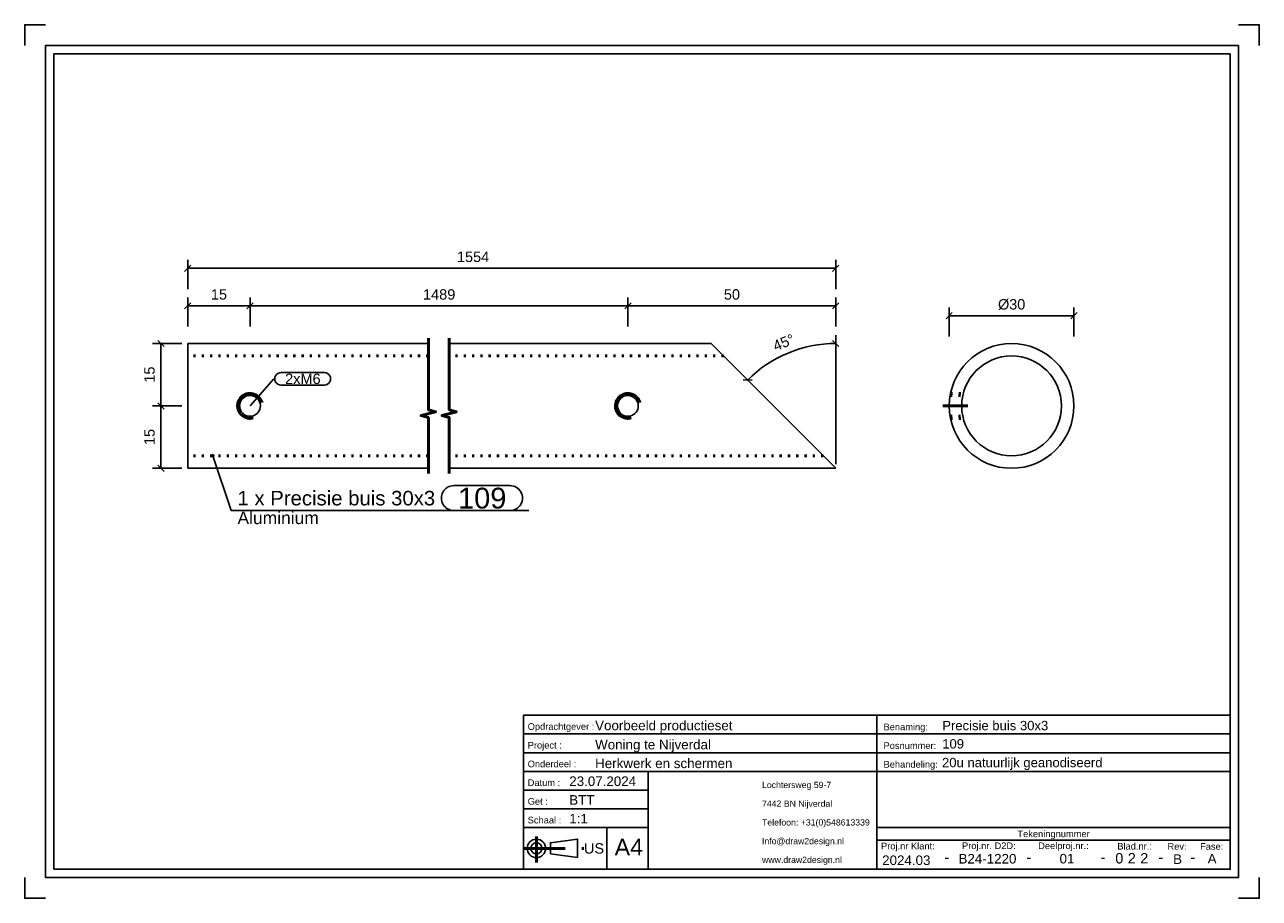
# Model space of a CAD drawing. Header units: millimetres. Extents: x 495 to 792, y -364 to -154.
import ezdxf
from ezdxf.enums import TextEntityAlignment as Align

# ---------------------------------------------------------------- set-up
doc = ezdxf.new("R2010")
doc.units = ezdxf.units.MM
doc.linetypes.add('DOT', pattern=[2, 0.5, -1.5])
doc.linetypes.add('STRICHPUNKT2', pattern=[18.5, 10, -4, 0.5, -4])
doc.layers.get('0').update_dxf_attribs({"linetype": 'CONTINUOUS'})
for name, color, linetype in [('DIM49', 4, 'CONTINUOUS'), ('LE_RED', 1, 'CONTINUOUS'), ('TXT_ALL', 7, 'CONTINUOUS'), ('TXT_DIM49', 2, 'CONTINUOUS'), ('TXT_YELLOW', 2, 'CONTINUOUS')]:
    doc.layers.add(name, color=color, linetype=linetype)
doc.layers.add('LE_ALL', color=7, linetype='CONTINUOUS', lineweight=50)
doc.styles.add('ARIAL', font='arial.ttf')

# ---------------------------------------------------------------- blocks, each defined once
blk = doc.blocks.new('TFIELD_00005', base_point=(672.09, -355.21))
at = {"layer": 'TXT_YELLOW', "style": 'ARIAL'}
for s, p in [('Lochtersweg 59-7', (672.09, -337.21)), ('7442 BN Nijverdal', (672.09, -341.71)), ('Telefoon: +31(0)548613339', (672.09, -346.21)), ('Info@draw2design.nl', (672.09, -350.71)), ('www.draw2design.nl', (672.09, -355.21))]:
    blk.add_text(s, height=1.5, dxfattribs=at).set_placement(p, align=Align.MIDDLE_LEFT)
blk = doc.blocks.new('FLEX_00004', base_point=(684.9, -357.46))
blk.add_blockref('TFIELD_00005', (672.09, -355.21))
blk = doc.blocks.new('D2D_00003', base_point=(644.97, -355.6))
blk.add_blockref('FLEX_00004', (684.9, -357.46))
blk = doc.blocks.new('TFIELD_00007', base_point=(636.63, -352.15))
at = {"layer": 'TXT_YELLOW', "style": 'ARIAL'}
blk.add_text('A4', height=4, dxfattribs=at).set_placement((636.63, -352.15), align=Align.MIDDLE_LEFT)
blk = doc.blocks.new('FLEX_00006', base_point=(640.01, -352.15))
blk.add_blockref('TFIELD_00007', (636.63, -352.15))
blk = doc.blocks.new('TFIELD_00013', base_point=(629.25, -352.46))
at = {"layer": 'TXT_YELLOW', "style": 'ARIAL'}
blk.add_text('US', height=2.5, dxfattribs=at).set_placement((629.25, -352.46), align=Align.MIDDLE_LEFT)
blk = doc.blocks.new('FLEX_00012', base_point=(629.25, -352.46))
blk.add_blockref('TFIELD_00013', (629.25, -352.46))
blk = doc.blocks.new('US_00011', base_point=(619.15, -352.46))
blk.add_line((621.18, -353.79), (627.74, -354.68))
blk.add_lwpolyline([(621.18, -353.79), (621.18, -351.12), (627.74, -350.23), (627.74, -354.68)])
for radius in [2.22, 1.33]:
    blk.add_circle((617.82, -352.46), radius)
at = {"layer": 'LE_ALL', "color": 1, "linetype": 'STRICHPUNKT2'}
for p, q in [((617.82, -349.64), (617.82, -355.86)), ((614.72, -352.46), (629.59, -352.46))]:
    blk.add_line(p, q, dxfattribs=at)
blk.add_blockref('FLEX_00012', (629.25, -352.46))
blk = doc.blocks.new('SCHRIFE_00015', base_point=(625.72, -337.46))
for p, q in [((614.72, -320.46), (699.72, -320.46)), ((614.72, -320.46), (614.72, -357.46)), ((699.72, -320.46), (784.72, -320.46)), ((699.72, -357.46), (699.72, -320.46)), ((784.72, -320.46), (784.72, -357.46)), ((614.72, -324.96), (699.72, -324.96)), ((699.72, -324.96), (784.72, -324.96)), ((614.72, -329.46), (699.72, -329.46)), ((699.72, -329.46), (784.72, -329.46)), ((614.72, -333.96), (784.72, -333.96)), ((644.72, -333.96), (644.72, -357.46)), ((644.72, -338.46), (614.72, -338.46)), ((644.72, -342.96), (614.72, -342.96)), ((644.72, -347.46), (614.72, -347.46)), ((634.72, -347.46), (634.72, -357.46)), ((784.72, -347.46), (699.72, -347.46)), ((784.72, -350.46), (699.72, -350.46)), ((784.72, -357.46), (614.72, -357.46))]:
    blk.add_line(p, q)
at = {"layer": 'TXT_YELLOW', "style": 'ARIAL'}
for s, height, p in [('Voorbeeld productieset', 2.3, (631.94, -324.06)), ('Precisie buis 30x3', 2.25, (715.44, -324.06)), ('Woning te Nijverdal', 2.3, (631.94, -328.66)), ('109', 2.25, (715.44, -328.45)), ('Herkwerk en schermen', 2.3, (631.94, -333.16)), ('20u natuurlijk geanodiseerd', 2.25, (715.39, -332.95)), ('23.07.2024', 2.3, (625.72, -337.46)), ('BTT', 2.3, (625.72, -341.96)), ('1:1', 2.3, (625.72, -346.46))]:
    blk.add_text(s, height=height, dxfattribs=at).set_placement(p)
for s, height, p in [('2024.03', 2.3, (706.8, -356.46)), ('-', 2.5, (716.55, -355.8)), ('B24-1220', 2.3, (726.32, -356.1)), ('-', 2.5, (736.29, -355.8)), ('01', 2.3, (745.45, -356.08)), ('-', 2.5, (754.12, -355.8)), ('-', 2.5, (768.05, -355.8)), ('B', 2.3, (772.06, -356.19)), ('-', 2.5, (775.71, -355.8)), ('A', 2.3, (780.36, -356.09))]:
    blk.add_text(s, height=height, dxfattribs=at).set_placement(p, align=Align.CENTER)
blk = doc.blocks.new('TFIELD_00019', base_point=(763.07, -354.83))
at = {"layer": 'TXT_ALL', "style": 'ARIAL'}
blk.add_text('2', height=2.5, dxfattribs=at).set_placement((763.07, -354.83), align=Align.MIDDLE_LEFT)
blk = doc.blocks.new('2_00018')
blk.add_blockref('TFIELD_00019', (763.07, -354.83))
blk = doc.blocks.new('TELLER1_00017')
blk.add_blockref('2_00018', (0, 0))
blk = doc.blocks.new('TFIELD_00022', base_point=(760.07, -354.83))
at = {"layer": 'TXT_ALL', "style": 'ARIAL'}
blk.add_text('2', height=2.5, dxfattribs=at).set_placement((760.07, -354.83), align=Align.MIDDLE_LEFT)
blk = doc.blocks.new('2_00021')
blk.add_blockref('TFIELD_00022', (760.07, -354.83))
blk = doc.blocks.new('TELLER2_00020')
blk.add_blockref('2_00021', (0, 0))
blk = doc.blocks.new('TFIELD_00025', base_point=(757.07, -354.83))
at = {"layer": 'TXT_ALL', "style": 'ARIAL'}
blk.add_text('0', height=2.5, dxfattribs=at).set_placement((757.07, -354.83), align=Align.MIDDLE_LEFT)
blk = doc.blocks.new('0_00024')
blk.add_blockref('TFIELD_00025', (757.07, -354.83))
blk = doc.blocks.new('TELLER3_00023')
blk.add_blockref('0_00024', (0, 0))
blk = doc.blocks.new('NL_00026', base_point=(615.72, -323.96))
at = {"layer": 'TXT_ALL', "color": 1, "style": 'ARIAL'}
blk.add_text('Tekeningnummer', height=1.6, dxfattribs=at).set_placement((742.22, -348.96), align=Align.MIDDLE_CENTER)
at = {"layer": 'TXT_YELLOW', "style": 'ARIAL'}
for s, p in [('Opdrachtgever :', (615.72, -323.96)), ('Benaming:', (701.32, -324.06)), ('Project :', (615.72, -328.46)), ('Posnummer:', (701.32, -328.56)), ('Onderdeel :', (615.72, -332.96)), ('Behandeling:', (701.32, -333.06)), ('Datum :', (615.72, -337.46)), ('Get :', (615.72, -341.96)), ('Schaal :', (615.72, -346.46)), ('Proj.nr Klant:', (700.72, -352.7)), ('Proj.nr. D2D:', (720.2, -352.63)), ('Deelproj.nr.:', (738.52, -352.63)), ('Blad.nr.:', (757.56, -352.74)), ('Rev:', (769.63, -352.79)), ('Fase:', (777.47, -352.79))]:
    blk.add_text(s, height=1.6, dxfattribs=at).set_placement(p)
blk = doc.blocks.new('SCHRIFE_00014')
for name, p in [('SCHRIFE_00015', (625.72, -337.46)), ('NL_00026', (615.72, -323.96)), ('TELLER3_00023', (0, 0)), ('TELLER2_00020', (0, 0)), ('TELLER1_00017', (0, 0))]:
    blk.add_blockref(name, p)
blk = doc.blocks.new('DINA4Q_00002', base_point=(784.72, -161.46))
for p, q in [((786.72, -159.46), (786.72, -359.46)), ((501.72, -357.46), (501.72, -161.46)), ((501.72, -161.46), (784.72, -161.46)), ((499.72, -359.46), (786.72, -359.46))]:
    blk.add_line(p, q)
for points in [[(494.72, -159.46), (494.72, -154.46), (499.72, -154.46)], [(786.72, -154.46), (791.72, -154.46), (791.72, -159.46)], [(499.72, -359.46), (499.72, -159.46), (786.72, -159.46)], [(784.72, -161.46), (784.72, -357.46), (501.72, -357.46)], [(494.72, -359.46), (494.72, -364.46), (499.72, -364.46)], [(786.72, -364.46), (791.72, -364.46), (791.72, -359.46)]]:
    blk.add_lwpolyline(points)
for name, p in [('SCHRIFE_00014', (0, 0)), ('D2D_00003', (644.97, -355.6)), ('US_00011', (619.15, -352.46)), ('FLEX_00006', (640.01, -352.15))]:
    blk.add_blockref(name, p)
blk = doc.blocks.new('_ZBL0023_00001')
blk.add_blockref('DINA4Q_00002', (784.72, -161.46))
blk = doc.blocks.new('_D1', base_point=(675.37, -232.98))
at = {"layer": 'DIM49', "color": 1}
for p, q in [((689.06, -230.35), (690.59, -231.82)), ((689.83, -260.09), (689.83, -229.09)), ((669.68, -239.9), (667.56, -239.85))]:
    blk.add_line(p, q, dxfattribs=at)
blk.add_ellipse((689.83, -261.09), major_axis=(0, -30), ratio=1, start_param=3.141593, end_param=3.926991, dxfattribs=at)
at = {"layer": 'TXT_DIM49', "style": 'ARIAL'}
for s, p in [('45', (675.37, -232.98)), ('°', (678.91, -231.52))]:
    blk.add_text(s, height=2.5, rotation=22.4943, dxfattribs=at).set_placement(p)
blk = doc.blocks.new('_D2', base_point=(539.51, -220.54))
at = {"layer": 'DIM49', "color": 1}
for p, q in [((534.68, -221.29), (533.18, -222.79)), ((533.93, -227.04), (533.93, -220.04)), ((533.93, -222.04), (548.93, -222.04)), ((548.18, -222.79), (549.68, -221.29)), ((548.93, -227.04), (548.93, -220.04))]:
    blk.add_line(p, q, dxfattribs=at)
at = {"layer": 'TXT_DIM49', "style": 'ARIAL'}
blk.add_text('15', height=2.5, dxfattribs=at).set_placement((539.51, -220.54))
blk = doc.blocks.new('_D3', base_point=(590.54, -220.54))
at = {"layer": 'DIM49', "color": 1}
for p, q in [((549.68, -221.29), (548.18, -222.79)), ((548.93, -227.04), (548.93, -220.04)), ((548.93, -222.04), (639.83, -222.04)), ((639.08, -222.79), (640.58, -221.29)), ((639.83, -227.04), (639.83, -220.04))]:
    blk.add_line(p, q, dxfattribs=at)
at = {"layer": 'TXT_DIM49', "style": 'ARIAL'}
blk.add_text('1489', height=2.5, dxfattribs=at).set_placement((590.54, -220.54))
blk = doc.blocks.new('_D4', base_point=(662.91, -220.54))
at = {"layer": 'DIM49', "color": 1}
for p, q in [((640.58, -221.29), (639.08, -222.79)), ((639.83, -227.04), (639.83, -220.04)), ((639.83, -222.04), (689.83, -222.04)), ((689.08, -222.79), (690.58, -221.29)), ((689.83, -227.04), (689.83, -220.04))]:
    blk.add_line(p, q, dxfattribs=at)
at = {"layer": 'TXT_DIM49', "style": 'ARIAL'}
blk.add_text('50', height=2.5, dxfattribs=at).set_placement((662.91, -220.54))
blk = doc.blocks.new('_D5', base_point=(598.7, -211.5))
at = {"layer": 'DIM49', "color": 1}
for p, q in [((534.68, -212.25), (533.18, -213.75)), ((533.93, -218), (533.93, -211)), ((533.93, -213), (689.83, -213)), ((689.08, -213.75), (690.58, -212.25)), ((689.83, -218), (689.83, -211))]:
    blk.add_line(p, q, dxfattribs=at)
at = {"layer": 'TXT_DIM49', "style": 'ARIAL'}
blk.add_text('1554', height=2.5, dxfattribs=at).set_placement((598.7, -211.5))
blk = doc.blocks.new('_D6', base_point=(525.98, -255.51))
at = {"layer": 'DIM49', "color": 1}
for p, q in [((532.48, -246.09), (525.48, -246.09)), ((528.23, -246.84), (526.73, -245.34)), ((527.48, -261.09), (527.48, -246.09)), ((532.48, -261.09), (525.48, -261.09)), ((526.73, -260.34), (528.23, -261.84))]:
    blk.add_line(p, q, dxfattribs=at)
at = {"layer": 'TXT_DIM49', "style": 'ARIAL'}
blk.add_text('15', height=2.5, rotation=90.0002, dxfattribs=at).set_placement((525.98, -255.51))
blk = doc.blocks.new('_D7', base_point=(525.98, -240.51))
at = {"layer": 'DIM49', "color": 1}
for p, q in [((532.48, -231.09), (525.48, -231.09)), ((528.23, -231.84), (526.73, -230.34)), ((527.48, -246.09), (527.48, -231.09)), ((532.48, -246.09), (525.48, -246.09)), ((526.73, -245.34), (528.23, -246.84))]:
    blk.add_line(p, q, dxfattribs=at)
at = {"layer": 'TXT_DIM49', "style": 'ARIAL'}
blk.add_text('15', height=2.5, rotation=90.0002, dxfattribs=at).set_placement((525.98, -240.51))
blk = doc.blocks.new('SHAPE_00060', base_point=(548.93, -246.09))
at = {"layer": 'DIM49', "color": 3}
for p, q in [((548.93, -246.09), (554.62, -239.58)), ((556.37, -238.08), (566.82, -238.08)), ((566.82, -241.08), (556.37, -241.08))]:
    blk.add_line(p, q, dxfattribs=at)
for centre, start_param, end_param in [((556.37, -239.58), 1.570796, 4.712389), ((566.82, -239.58), 4.712389, 7.853982)]:
    blk.add_ellipse(centre, major_axis=(1.5, 0), ratio=1, start_param=start_param, end_param=end_param, dxfattribs=at)
at = {"layer": 'TXT_DIM49', "style": 'ARIAL'}
blk.add_text('2xM6', height=2.5, dxfattribs=at).set_placement((557.37, -239.58), align=Align.MIDDLE_LEFT)
blk = doc.blocks.new('SHAPE_00061', base_point=(539.96, -258.09))
at = {"layer": 'DIM49', "color": 3}
for p, q in [((539.7, -258.05), (540.22, -258.05)), ((539.76, -258.25), (540.17, -258.25)), ((540.07, -257.85), (539.85, -257.85)), ((539.96, -258.09), (544.41, -271.26)), ((597.95, -265.26), (611.46, -265.26)), ((544.41, -271.26), (615.96, -271.26)), ((611.46, -271.26), (597.95, -271.26))]:
    blk.add_line(p, q, dxfattribs=at)
blk.add_lwpolyline([(539.82, -257.87), (539.76, -257.92), (539.73, -257.97), (539.7, -258.04), (539.7, -258.11), (539.71, -258.17), (539.74, -258.23), (539.79, -258.29), (539.84, -258.32), (539.91, -258.35), (539.98, -258.35), (540.05, -258.34), (540.11, -258.31), (540.16, -258.26), (540.2, -258.21), (540.22, -258.14), (540.22, -258.07), (540.21, -258), (540.18, -257.94), (540.14, -257.89), (540.08, -257.85), (540.01, -257.83), (539.94, -257.83), (539.88, -257.84)], close=True, dxfattribs=at)
for centre, start_param, end_param in [((597.95, -268.26), 1.570796, 4.712389), ((611.46, -268.26), 4.712389, 7.853982)]:
    blk.add_ellipse(centre, major_axis=(3, 0), ratio=1, start_param=start_param, end_param=end_param, dxfattribs=at)
at = {"layer": 'TXT_DIM49', "style": 'ARIAL'}
for s, height, p in [('1 x Precisie buis 30x3', 3.5, (545.91, -268.26)), ('109', 5, (598.95, -268.26)), ('Aluminium', 3, (545.91, -273.01))]:
    blk.add_text(s, height=height, dxfattribs=at).set_placement(p, align=Align.MIDDLE_LEFT)
blk = doc.blocks.new('Precisie buis 30x3_00032', base_point=(662.83, -234.09))
for p, q in [((533.93, -261.09), (533.93, -231.09)), ((591.83, -231.09), (533.93, -231.09)), ((659.83, -231.09), (596.83, -231.09)), ((689.83, -261.09), (659.83, -231.09)), ((591.83, -261.09), (533.93, -261.09)), ((689.83, -261.09), (596.83, -261.09))]:
    blk.add_line(p, q)
at = {"layer": 'LE_ALL', "color": 3, "linetype": 'DOT'}
for p, q in [((591.83, -234.09), (533.93, -234.09)), ((662.83, -234.09), (596.83, -234.09)), ((591.83, -258.09), (533.93, -258.09)), ((686.83, -258.09), (596.83, -258.09))]:
    blk.add_line(p, q, dxfattribs=at)
for points in [[(551.83, -245.31), (551.68, -244.88), (551.46, -244.48), (551.19, -244.12), (550.86, -243.79), (550.49, -243.53), (550.08, -243.32), (549.64, -243.17), (549.19, -243.1), (548.93, -243.09), (548.48, -243.12), (548.04, -243.22), (547.62, -243.39), (547.22, -243.62), (546.87, -243.91), (546.56, -244.25), (546.31, -244.64), (546.11, -245.05), (545.99, -245.5), (545.93, -245.96), (545.93, -246.09), (545.97, -246.54), (546.07, -246.98), (546.23, -247.4), (546.46, -247.8), (546.75, -248.15), (547.09, -248.46), (547.48, -248.71), (547.9, -248.9), (548.34, -249.03), (548.8, -249.09), (548.93, -249.09), (549.38, -249.05), (549.71, -248.99)], [(642.73, -245.31), (642.58, -244.88), (642.36, -244.48), (642.09, -244.12), (641.76, -243.79), (641.39, -243.53), (640.98, -243.32), (640.54, -243.17), (640.09, -243.1), (639.83, -243.09), (639.38, -243.12), (638.93, -243.22), (638.51, -243.39), (638.12, -243.62), (637.77, -243.91), (637.46, -244.25), (637.2, -244.64), (637.01, -245.05), (636.89, -245.5), (636.83, -245.96), (636.83, -246.09), (636.86, -246.54), (636.96, -246.98), (637.13, -247.4), (637.36, -247.8), (637.65, -248.15), (637.99, -248.46), (638.37, -248.71), (638.79, -248.9), (639.24, -249.03), (639.69, -249.09), (639.83, -249.09), (640.28, -249.05), (640.61, -248.99)]]:
    blk.add_lwpolyline(points, dxfattribs=at)
for name, p in [('_D5', (598.7, -211.5)), ('_D2', (539.51, -220.54)), ('_D3', (590.54, -220.54)), ('_D4', (662.91, -220.54)), ('_D7', (525.98, -240.51)), ('_D1', (675.37, -232.98)), ('SHAPE_00060', (548.93, -246.09)), ('_D6', (525.98, -255.51)), ('SHAPE_00061', (539.96, -258.09))]:
    blk.add_blockref(name, p)
blk = doc.blocks.new('DIN 13-M6_00034', base_point=(548.93, -248.59))
blk.add_lwpolyline([(548.93, -248.59), (548.52, -248.55), (548.12, -248.45), (547.74, -248.29), (547.39, -248.06), (547.09, -247.77), (546.83, -247.44), (546.63, -247.07), (546.5, -246.67), (546.44, -246.25), (546.43, -246.09), (546.47, -245.68), (546.57, -245.28), (546.73, -244.9), (546.96, -244.55), (547.25, -244.24), (547.58, -243.99), (547.95, -243.79), (548.35, -243.66), (548.76, -243.59), (548.93, -243.59), (549.34, -243.62), (549.74, -243.72), (550.12, -243.89), (550.47, -244.12), (550.78, -244.4), (551.03, -244.74), (551.23, -245.11), (551.36, -245.51), (551.43, -245.92), (551.43, -246.09), (551.4, -246.5), (551.3, -246.9), (551.13, -247.28), (550.9, -247.63), (550.62, -247.93), (550.28, -248.19), (549.91, -248.39), (549.51, -248.52), (549.1, -248.58)], close=True)
at = {"layer": 'LE_RED'}
for points in [[(551.83, -245.31), (551.68, -244.88), (551.46, -244.48), (551.19, -244.12), (550.86, -243.79), (550.49, -243.53), (550.08, -243.32), (549.64, -243.17), (549.19, -243.1), (548.93, -243.09), (548.48, -243.12), (548.04, -243.22), (547.62, -243.39), (547.22, -243.62), (546.87, -243.91), (546.56, -244.25), (546.31, -244.64), (546.11, -245.05), (545.99, -245.5), (545.93, -245.96), (545.93, -246.09), (545.97, -246.54), (546.07, -246.98), (546.23, -247.4), (546.46, -247.8), (546.75, -248.15), (547.09, -248.46), (547.48, -248.71), (547.9, -248.9), (548.34, -249.03), (548.8, -249.09), (548.93, -249.09)], [(548.93, -249.09), (549.38, -249.05), (549.71, -248.99)]]:
    blk.add_lwpolyline(points, dxfattribs=at)
blk = doc.blocks.new('DIN 13-M6_00033')
blk.add_blockref('DIN 13-M6_00034', (548.93, -248.59))
blk = doc.blocks.new('DIN 13-M6_00036', base_point=(639.83, -248.59))
blk.add_lwpolyline([(639.83, -248.59), (639.42, -248.55), (639.02, -248.45), (638.64, -248.29), (638.29, -248.06), (637.98, -247.77), (637.73, -247.44), (637.53, -247.07), (637.4, -246.67), (637.33, -246.25), (637.33, -246.09), (637.36, -245.68), (637.46, -245.28), (637.63, -244.9), (637.86, -244.55), (638.14, -244.24), (638.48, -243.99), (638.85, -243.79), (639.25, -243.66), (639.66, -243.59), (639.83, -243.59), (640.24, -243.62), (640.64, -243.72), (641.02, -243.89), (641.37, -244.12), (641.67, -244.4), (641.93, -244.74), (642.13, -245.11), (642.26, -245.51), (642.32, -245.92), (642.33, -246.09), (642.29, -246.5), (642.19, -246.9), (642.03, -247.28), (641.8, -247.63), (641.51, -247.93), (641.18, -248.19), (640.81, -248.39), (640.41, -248.52), (640, -248.58)], close=True)
at = {"layer": 'LE_RED'}
for points in [[(642.73, -245.31), (642.58, -244.88), (642.36, -244.48), (642.09, -244.12), (641.76, -243.79), (641.39, -243.53), (640.98, -243.32), (640.54, -243.17), (640.09, -243.1), (639.83, -243.09), (639.38, -243.12), (638.93, -243.22), (638.51, -243.39), (638.12, -243.62), (637.77, -243.91), (637.46, -244.25), (637.2, -244.64), (637.01, -245.05), (636.89, -245.5), (636.83, -245.96), (636.83, -246.09), (636.86, -246.54), (636.96, -246.98), (637.13, -247.4), (637.36, -247.8), (637.65, -248.15), (637.99, -248.46), (638.37, -248.71), (638.79, -248.9), (639.24, -249.03), (639.69, -249.09), (639.83, -249.09)], [(639.83, -249.09), (640.28, -249.05), (640.61, -248.99)]]:
    blk.add_lwpolyline(points, dxfattribs=at)
blk = doc.blocks.new('DIN 13-M6_00035')
blk.add_blockref('DIN 13-M6_00036', (639.83, -248.59))
blk = doc.blocks.new('Precisie buis 30x3_00031')
for name, p in [('Precisie buis 30x3_00032', (662.83, -234.09)), ('DIN 13-M6_00033', (0, 0)), ('DIN 13-M6_00035', (0, 0))]:
    blk.add_blockref(name, p)
blk = doc.blocks.new('Sierregel_00030')
blk.add_blockref('Precisie buis 30x3_00031', (0, 0))
blk = doc.blocks.new('Sierregels_00029')
blk.add_blockref('Sierregel_00030', (0, 0))
blk = doc.blocks.new('_A3D0066_00028')
blk.add_blockref('Sierregels_00029', (0, 0))
blk = doc.blocks.new('_SHORTEN_00037', base_point=(591.83, -262.34))
at = {"layer": 'LE_ALL', "color": 4}
for points in [[(591.83, -262.34), (591.83, -248.9), (590.08, -248.43), (593.58, -247.5), (591.83, -247.03), (591.83, -229.84)], [(596.83, -262.34), (596.83, -248.9), (595.08, -248.43), (598.58, -247.5), (596.83, -247.03), (596.83, -229.84)]]:
    blk.add_lwpolyline(points, dxfattribs=at)
blk = doc.blocks.new('_ANS0066_00027')
for name, p in [('_A3D0066_00028', (0, 0)), ('_SHORTEN_00037', (591.83, -262.34))]:
    blk.add_blockref(name, p)
blk = doc.blocks.new('_D8', base_point=(728.86, -222.92))
at = {"layer": 'DIM49', "color": 1}
for p, q in [((717.12, -229.42), (717.12, -222.42)), ((747.12, -229.42), (747.12, -222.42)), ((717.87, -223.67), (716.37, -225.17)), ((717.12, -224.42), (747.12, -224.42)), ((746.37, -225.17), (747.87, -223.67))]:
    blk.add_line(p, q, dxfattribs=at)
at = {"layer": 'TXT_DIM49', "style": 'ARIAL'}
for s, p in [('Ø', (728.86, -222.92)), ('30', (731.54, -222.92))]:
    blk.add_text(s, height=2.5, dxfattribs=at).set_placement(p)
blk = doc.blocks.new('Precisie buis 30x3_00043', base_point=(717.42, -249.09))
for radius in [15, 12]:
    blk.add_circle((732.12, -246.09), radius)
at = {"layer": 'LE_ALL', "color": 3, "linetype": 'DOT'}
for p, q in [((717.42, -243.09), (720.5, -243.09)), ((717.42, -243.09), (720.5, -243.09)), ((717.42, -249.09), (720.5, -249.09)), ((717.42, -249.09), (720.5, -249.09))]:
    blk.add_line(p, q, dxfattribs=at)
blk.add_blockref('_D8', (728.86, -222.92))
blk = doc.blocks.new('DIN 13-M6_00045', base_point=(717.33, -243.59))
at = {"layer": 'LE_ALL', "color": 3, "linetype": 'DOT'}
for p, q in [((717.42, -243.09), (720.5, -243.09)), ((717.33, -243.59), (720.38, -243.59)), ((717.33, -248.59), (720.38, -248.59)), ((717.42, -249.09), (720.5, -249.09))]:
    blk.add_line(p, q, dxfattribs=at)
blk = doc.blocks.new('DIN 13-M6_00044')
blk.add_blockref('DIN 13-M6_00045', (717.33, -243.59))
blk = doc.blocks.new('_00047', base_point=(715.62, -246.09))
at = {"layer": 'LE_ALL', "color": 1, "linetype": 'STRICHPUNKT2'}
blk.add_line((715.62, -246.09), (721.62, -246.09), dxfattribs=at)
blk.add_line((715.62, -246.09), (721.62, -246.09), dxfattribs=at)
blk = doc.blocks.new('_00046')
blk.add_blockref('_00047', (715.62, -246.09))
blk = doc.blocks.new('DIN 13-M6_00049', base_point=(717.33, -243.59))
at = {"layer": 'LE_ALL', "color": 3, "linetype": 'DOT'}
for p, q in [((717.42, -243.09), (720.5, -243.09)), ((717.33, -243.59), (720.38, -243.59)), ((717.33, -248.59), (720.38, -248.59)), ((717.42, -249.09), (720.5, -249.09))]:
    blk.add_line(p, q, dxfattribs=at)
blk = doc.blocks.new('DIN 13-M6_00048')
blk.add_blockref('DIN 13-M6_00049', (717.33, -243.59))
blk = doc.blocks.new('Precisie buis 30x3_00042')
for name, p in [('Precisie buis 30x3_00043', (717.42, -249.09)), ('DIN 13-M6_00044', (0, 0)), ('DIN 13-M6_00048', (0, 0)), ('_00046', (0, 0))]:
    blk.add_blockref(name, p)
blk = doc.blocks.new('Sierregel_00041')
blk.add_blockref('Precisie buis 30x3_00042', (0, 0))
blk = doc.blocks.new('Sierregels_00040')
blk.add_blockref('Sierregel_00041', (0, 0))
blk = doc.blocks.new('_A3D0067_00039')
blk.add_blockref('Sierregels_00040', (0, 0))
blk = doc.blocks.new('_ANS0067_00038')
blk.add_blockref('_A3D0067_00039', (0, 0))

msp = doc.modelspace()

# ---------------------------------------------------------------- block references
for name in ['_ZBL0023_00001', '_ANS0066_00027', '_ANS0067_00038']:
    msp.add_blockref(name, (0, 0))

doc.saveas('drawing.dxf')
